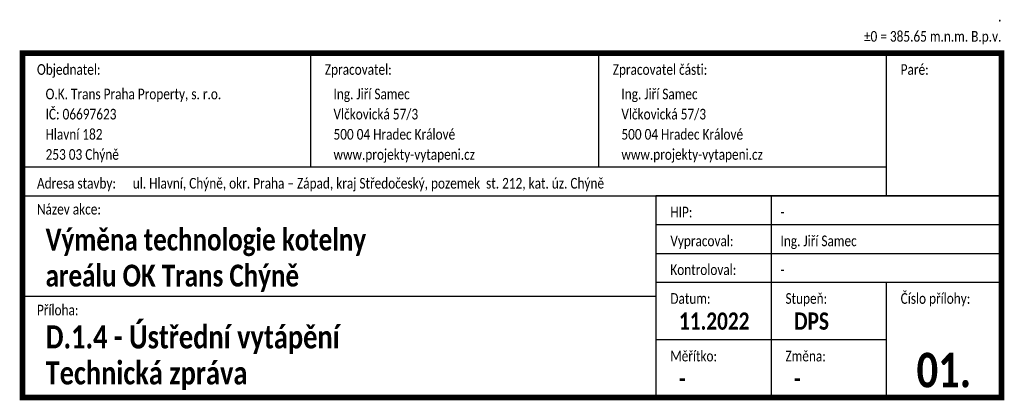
# Paper-space layout 'TZ_DESKY' of a CAD drawing. Header units: millimetres. Extents: x 26 to 197, y 4 to 71.
import ezdxf
from ezdxf.enums import TextEntityAlignment as Align

# ---------------------------------------------------------------- set-up
doc = ezdxf.new("R2010")
doc.units = ezdxf.units.MM
doc.layers.add('A-Dimline-D', color=221, linetype='Continuous')
doc.styles.add('TableData', font='calibri.ttf')
doc.styles.add('TableHeader', font='calibrib.ttf')

# ---------------------------------------------------------------- blocks, each defined once
blk = doc.blocks.new('Rozpiska')
at = {"color": 0, "linetype": 'ByBlock', "lineweight": -2}
for p, q in [((-124.75, 64.75), (-124.75, 45)), ((-74.75, 64.75), (-74.75, 45)), ((-24.75, 64.75), (-24.75, 40)), ((-174.75, 45), (-24.75, 45)), ((-174.75, 40), (-4.75, 40)), ((-4.75, 40), (-64.75, 40)), ((-64.75, 40), (-64.75, 5)), ((-44.75, 40), (-44.75, 5)), ((-64.75, 35), (-4.75, 35)), ((-64.75, 30), (-4.75, 30)), ((-64.75, 25), (-4.75, 25)), ((-24.75, 25), (-24.75, 5)), ((-64.75, 22.5), (-174.75, 22.5)), ((-24.75, 15), (-64.75, 15))]:
    blk.add_line(p, q, dxfattribs=at)
at = {"color": 0, "linetype": 'ByBlock', "lineweight": -2, "const_width": 1}
blk.add_lwpolyline([(-174.75, 5), (-4.75, 5), (-4.75, 64.75), (-174.75, 64.75)], close=True, dxfattribs=at)
at = {"color": 0, "linetype": 'ByBlock', "lineweight": -2, "style": 'TableData', "width": 0.8}
for s, p in [('Objednatel:', (-172.25, 61)), ('Zpracovatel:', (-122.25, 61)), ('Zpracovatel části:', (-72.25, 61)), ('Paré:', (-22.25, 61)), ('Adresa stavby:', (-172.25, 41.25)), ('Název akce:', (-172.25, 36.75)), ('HIP:', (-62.25, 36.25)), ('Vypracoval:', (-62.25, 31.25)), ('Kontroloval:', (-62.25, 26.25)), ('Datum:', (-62.25, 21.25)), ('Stupeň:', (-42.25, 21.25)), ('Číslo přílohy:', (-22.25, 21.25)), ('Příloha:', (-172.25, 19.25)), ('Měřítko:', (-62.25, 11.25)), ('Změna:', (-42.25, 11.25))]:
    blk.add_text(s, height=1.85, dxfattribs=at).set_placement(p)
for tag, p in [('POLOHOPISNYSYSTEM', (-4.75, 70.25)), ('VYSKOVYSYSTEM', (-4.75, 66.75))]:
    blk.add_attdef(tag, text='', height=1.85, dxfattribs=at).set_placement(p, align=Align.RIGHT)
for tag, p in [('OBJEDNATEL1', (-170.75, 56.75)), ('ZPRACOVATEL1', (-120.75, 56.75)), ('ZPRACOVATECASTI1', (-70.75, 56.75)), ('OBJEDNATEL2', (-170.75, 53.25)), ('ZPRACOVATEL2', (-120.75, 53.25)), ('ZPRACOVATECASTI2', (-70.75, 53.25)), ('OBJEDNATEL3', (-170.75, 49.75)), ('ZPRACOVATEL3', (-120.75, 49.75)), ('ZPRACOVATECASTI3', (-70.75, 49.75)), ('OBJEDNATEL4', (-170.75, 46.25)), ('ZPRACOVATEL4', (-120.75, 46.25)), ('ZPRACOVATECASTI4', (-70.75, 46.25)), ('ADRESASTAVBY', (-155.61, 41.25)), ('HIP', (-43.12, 36.25)), ('VYPRACOVAL', (-43.12, 31.25)), ('KONTROLOVAL', (-43.12, 26.25))]:
    blk.add_attdef(tag, p, '', height=1.85, dxfattribs=at)
at = {"color": 160, "true_color": 0x0a47ff, "style": 'TableHeader', "width": 0.8}
blk.add_attdef('CPARE', text='', height=10, dxfattribs=at).set_placement((-14.75, 50.38), align=Align.MIDDLE_CENTER)
at = {"style": 'TableHeader', "width": 0.8}
for tag, p, height in [('NAZEVAKCE1', (-170.75, 30.5), 4), ('NAZEVAKCE2', (-170.75, 24.25), 4), ('DATUM', (-60.75, 16.75), 3), ('STUPEN', (-40.75, 16.75), 3), ('NAZEVVYKRESU1', (-170.75, 13.5), 4), ('NAZEVVYKRESU2', (-170.75, 7.25), 4), ('MĚŘÍTKO', (-60.75, 6.75), 3), ('INDEX', (-40.75, 6.75), 3)]:
    blk.add_attdef(tag, p, '', height=height, dxfattribs=at)
at = {"color": 0, "style": 'TableHeader', "width": 0.8}
blk.add_attdef('CVYKR', text='', height=6, dxfattribs=at).set_placement((-14.75, 6.75), align=Align.CENTER)

psp = doc.layouts.new('TZ_DESKY')

# ---------------------------------------------------------------- block references
at = {"layer": 'A-Dimline-D'}
ref = psp.add_blockref('Rozpiska', (200.9, -0.04), dxfattribs=at)
ref.add_attrib('HIP', '-', (157.78, 36.21), dxfattribs={"layer": '0', "color": 0, "linetype": 'ByBlock', "lineweight": -2, "height": 1.85, "style": 'TableData', "width": 0.8})
ref.add_attrib('VYPRACOVAL', 'Ing. Jiří Samec', (157.78, 31.21), dxfattribs={"layer": '0', "color": 0, "linetype": 'ByBlock', "lineweight": -2, "height": 1.85, "style": 'TableData', "width": 0.8})
ref.add_attrib('ZPRACOVATEL3', '500 04 Hradec Králové', (80.15, 49.71), dxfattribs={"layer": '0', "color": 0, "linetype": 'ByBlock', "lineweight": -2, "height": 1.85, "style": 'TableData', "width": 0.8})
ref.add_attrib('ZPRACOVATEL2', 'Vlčkovická 57/3', (80.15, 53.21), dxfattribs={"layer": '0', "color": 0, "linetype": 'ByBlock', "lineweight": -2, "height": 1.85, "style": 'TableData', "width": 0.8})
ref.add_attrib('MĚŘÍTKO', '-', (140.15, 6.71), dxfattribs={"layer": '0', "height": 3, "style": 'TableHeader', "width": 0.8})
ref.add_attrib('INDEX', '-', (160.15, 6.71), dxfattribs={"layer": '0', "height": 3, "style": 'TableHeader', "width": 0.8})
ref.add_attrib('NAZEVVYKRESU2', 'Technická zpráva', (30.15, 7.21), dxfattribs={"layer": '0', "height": 4, "style": 'TableHeader', "width": 0.8})
ref.add_attrib('STUPEN', 'DPS', (160.15, 16.71), dxfattribs={"layer": '0', "height": 3, "style": 'TableHeader', "width": 0.8})
ref.add_attrib('NAZEVVYKRESU1', 'D.1.4 - Ústřední vytápění', (30.15, 13.46), dxfattribs={"layer": '0', "height": 4, "style": 'TableHeader', "width": 0.8})
ref.add_attrib('NAZEVAKCE2', 'areálu OK Trans Chýně', (30.15, 24.21), dxfattribs={"layer": '0', "height": 3.8, "style": 'TableHeader', "width": 0.8})
ref.add_attrib('NAZEVAKCE1', 'Výměna technologie kotelny', (30.15, 30.46), dxfattribs={"layer": '0', "height": 3.8, "style": 'TableHeader', "width": 0.8})
ref.add_attrib('OBJEDNATEL3', 'Hlavní 182', (30.15, 49.71), dxfattribs={"layer": '0', "color": 0, "linetype": 'ByBlock', "lineweight": -2, "height": 1.85, "style": 'TableData', "width": 0.8})
ref.add_attrib('OBJEDNATEL2', 'IČ: 06697623', (30.15, 53.21), dxfattribs={"layer": '0', "color": 0, "linetype": 'ByBlock', "lineweight": -2, "height": 1.85, "style": 'TableData', "width": 0.8})
ref.add_attrib('DATUM', '11.2022', (140.15, 16.71), dxfattribs={"layer": '0', "height": 3, "style": 'TableHeader', "width": 0.8})
ref.add_attrib('KONTROLOVAL', '-', (157.78, 26.21), dxfattribs={"layer": '0', "color": 0, "linetype": 'ByBlock', "lineweight": -2, "height": 1.85, "style": 'TableData', "width": 0.8})
ref.add_attrib('OBJEDNATEL1', 'O.K. Trans Praha Property, s. r.o.', (30.15, 56.71), dxfattribs={"layer": '0', "color": 0, "linetype": 'ByBlock', "lineweight": -2, "height": 1.85, "style": 'TableData', "width": 0.8})
ref.add_attrib('ZPRACOVATEL1', 'Ing. Jiří Samec', (80.15, 56.71), dxfattribs={"layer": '0', "color": 0, "linetype": 'ByBlock', "lineweight": -2, "height": 1.85, "style": 'TableData', "width": 0.8})
ref.add_attrib('OBJEDNATEL4', '253 03 Chýně', (30.15, 46.21), dxfattribs={"layer": '0', "color": 0, "linetype": 'ByBlock', "lineweight": -2, "height": 1.85, "style": 'TableData', "width": 0.8})
ref.add_attrib('ZPRACOVATECASTI3', '500 04 Hradec Králové', (130.15, 49.71), dxfattribs={"layer": '0', "color": 0, "linetype": 'ByBlock', "lineweight": -2, "height": 1.85, "style": 'TableData', "width": 0.8})
ref.add_attrib('ZPRACOVATECASTI2', 'Vlčkovická 57/3', (130.15, 53.21), dxfattribs={"layer": '0', "color": 0, "linetype": 'ByBlock', "lineweight": -2, "height": 1.85, "style": 'TableData', "width": 0.8})
ref.add_attrib('ZPRACOVATECASTI1', 'Ing. Jiří Samec', (130.15, 56.71), dxfattribs={"layer": '0', "color": 0, "linetype": 'ByBlock', "lineweight": -2, "height": 1.85, "style": 'TableData', "width": 0.8})
ref.add_attrib('ZPRACOVATECASTI4', 'www.projekty-vytapeni.cz', (130.15, 46.21), dxfattribs={"layer": '0', "color": 0, "linetype": 'ByBlock', "lineweight": -2, "height": 1.85, "style": 'TableData', "width": 0.8})
ref.add_attrib('ZPRACOVATEL4', 'www.projekty-vytapeni.cz', (80.15, 46.21), dxfattribs={"layer": '0', "color": 0, "linetype": 'ByBlock', "lineweight": -2, "height": 1.85, "style": 'TableData', "width": 0.8})
ref.add_attrib('CVYKR', '01.', dxfattribs={"layer": '0', "color": 0, "height": 6, "style": 'TableHeader', "width": 0.8}).set_placement((186.15, 6.71), align=Align.CENTER)
ref.add_attrib('ADRESASTAVBY', 'ul. Hlavní, Chýně, okr. Praha – Západ, kraj Středočeský, pozemek  st. 212, kat. úz. Chýně', (45.29, 41.21), dxfattribs={"layer": '0', "color": 0, "linetype": 'ByBlock', "lineweight": -2, "height": 1.85, "style": 'TableData', "width": 0.8})
ref.add_attrib('VYSKOVYSYSTEM', '%%p0 = 385.65 m.n.m. B.p.v.', dxfattribs={"layer": '0', "color": 0, "linetype": 'ByBlock', "lineweight": -2, "height": 1.85, "style": 'TableData', "width": 0.8}).set_placement((196.15, 66.71), align=Align.RIGHT)
ref.add_attrib('POLOHOPISNYSYSTEM', '.', dxfattribs={"layer": '0', "color": 0, "linetype": 'ByBlock', "lineweight": -2, "height": 1.85, "style": 'TableData', "width": 0.8}).set_placement((196.15, 70.21), align=Align.RIGHT)

doc.saveas('drawing.dxf')
